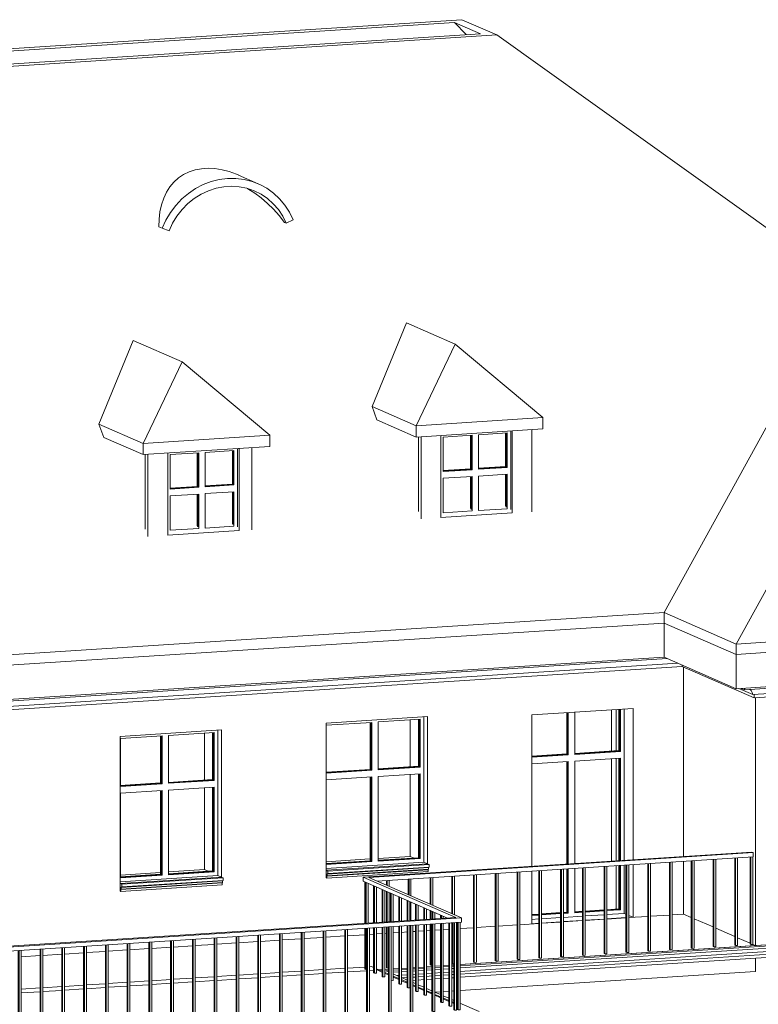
# Model space of a CAD drawing. Header units: millimetres. Extents: x -784 to 360321, y -10607 to 16514.
# Tile 94 of 95: x 340411 to 349121, y 136 to 11745. Entities that reach past the tile are written whole.
import ezdxf

# ---------------------------------------------------------------- set-up
doc = ezdxf.new("R2010")
doc.units = ezdxf.units.MM
doc.layers.add('A-AREA', color=7, linetype='Continuous', lineweight=5)
doc.layers.add('A-GENM', color=7, linetype='Continuous', lineweight=5)
for name, color, linetype, lineweight, true_color in [('A-FLOR', 7, 'Continuous', 18, 0x7f7f7f), ('A-FLOR-HRAL', 7, 'Continuous', 18, 0x7f7f7f), ('A-GLAZ', 7, 'Continuous', 18, 0x7f7f7f), ('A-ROOF', 7, 'Continuous', 18, 0x7f7f7f), ('A-WALL', 7, 'Continuous', 18, 0x7f7f7f)]:
    doc.layers.add(name, color=color, linetype=linetype, lineweight=lineweight, true_color=true_color)

# ---------------------------------------------------------------- blocks, each defined once
blk = doc.blocks.new('Poręcz - 25mm-V390-_3D_ Kopia 1 Kopia 2')
at = {"layer": 'A-FLOR-HRAL', "lineweight": 9}
for p, q in [((-9423, -2598), (-9423, -3626)), ((-9414, -3630), (-9414, -2597)), ((-9390, -3629), (-9390, -2596)), ((-9423, -3626), (-9414, -3630)), ((-9414, -3630), (-9390, -3629))]:
    blk.add_line(p, q, dxfattribs=at)
blk = doc.blocks.new('Poręcz - 25mm-V405-_3D_ Kopia 1 Kopia 2')
at = {"layer": 'A-FLOR-HRAL', "lineweight": 9}
for p, q in [((-9184, 1646), (-9184, 1205)), ((-9175, 1201), (-9175, 1647)), ((-9151, 1191), (-9151, 1648)), ((-9184, 1099), (-9184, 618)), ((-9175, 614), (-9175, 1100)), ((-9184, 618), (-9175, 614)), ((-9175, 614), (-9161, 615))]:
    blk.add_line(p, q, dxfattribs=at)
blk = doc.blocks.new('Poręcz - 25mm-V406-_3D_ Kopia 1 Kopia 2')
at = {"layer": 'A-FLOR-HRAL', "lineweight": 9}
for p, q in [((-9440, 1630), (-9440, 1317)), ((-9431, 1313), (-9431, 1630)), ((-9408, 1303), (-9408, 1632)), ((-9440, 1245), (-9440, 1141)), ((-9431, 1141), (-9431, 1241)), ((-9440, 1083), (-9440, 601)), ((-9431, 597), (-9431, 1083)), ((-9440, 601), (-9431, 597)), ((-9431, 597), (-9418, 598))]:
    blk.add_line(p, q, dxfattribs=at)
blk = doc.blocks.new('Poręcz - 25mm-V407-_3D_ Kopia 1 Kopia 2')
at = {"layer": 'A-FLOR-HRAL', "lineweight": 9}
for p, q in [((-9697, 1613), (-9697, 1429)), ((-9688, 1425), (-9688, 1614)), ((-9665, 1415), (-9665, 1615)), ((-9665, 1126), (-9665, 1343))]:
    blk.add_line(p, q, dxfattribs=at)
blk = doc.blocks.new('Poręcz - 25mm-V408-_3D_ Kopia 1 Kopia 2')
at = {"layer": 'A-FLOR-HRAL', "lineweight": 9}
for p, q in [((-9954, 1597), (-9954, 1542)), ((-9945, 1538), (-9945, 1597)), ((-9921, 1527), (-9921, 1599)), ((-9954, 1469), (-9954, 1108)), ((-9945, 1108), (-9945, 1465)), ((-9921, 1110), (-9921, 1455)), ((-9954, 1049), (-9954, 568)), ((-9945, 564), (-9945, 1050)), ((-9954, 568), (-9945, 564)), ((-9945, 564), (-9931, 565))]:
    blk.add_line(p, q, dxfattribs=at)
blk = doc.blocks.new('Poręcz - 25mm-V409-_3D_ Kopia 1 Kopia 2')
at = {"layer": 'A-FLOR-HRAL', "lineweight": 9}
for p, q in [((-10203, 1092), (-10203, 1578)), ((-10194, 1574), (-10194, 1092)), ((-10171, 1094), (-10171, 1564)), ((-10203, 549), (-10203, 1033)), ((-10194, 1034), (-10194, 545)), ((-10203, 549), (-10194, 545)), ((-10194, 545), (-10188, 545))]:
    blk.add_line(p, q, dxfattribs=at)
blk = doc.blocks.new('Poręcz - 25mm-V410-_3D_ Kopia 1 Kopia 2')
at = {"layer": 'A-FLOR-HRAL', "lineweight": 9}
for p, q in [((-10105, 1098), (-10105, 1535)), ((-10096, 1531), (-10096, 1099)), ((-10072, 1100), (-10072, 1521)), ((-10105, 506), (-10105, 1040)), ((-10096, 1040), (-10096, 502)), ((-10072, 503), (-10072, 1042)), ((-10105, 506), (-10096, 502)), ((-10096, 502), (-10072, 503))]:
    blk.add_line(p, q, dxfattribs=at)
blk = doc.blocks.new('Poręcz - 25mm-V411-_3D_ Kopia 1 Kopia 2')
at = {"layer": 'A-FLOR-HRAL', "lineweight": 9}
for p, q in [((-10006, 1104), (-10006, 1492)), ((-9997, 1488), (-9997, 1105)), ((-9974, 1106), (-9974, 1478)), ((-10006, 462), (-10006, 1046)), ((-9997, 1047), (-9997, 459)), ((-9974, 460), (-9974, 1048)), ((-10006, 462), (-9997, 459)), ((-9997, 459), (-9974, 460))]:
    blk.add_line(p, q, dxfattribs=at)
blk = doc.blocks.new('Poręcz - 25mm-V412-_3D_ Kopia 1 Kopia 2')
at = {"layer": 'A-FLOR-HRAL', "lineweight": 9}
for p, q in [((-9908, 1111), (-9908, 1449)), ((-9899, 1445), (-9899, 1111)), ((-9875, 1113), (-9875, 1435)), ((-9899, 1053), (-9899, 415)), ((-9875, 417), (-9875, 1055)), ((-9899, 415), (-9875, 417))]:
    blk.add_line(p, q, dxfattribs=at)
blk = doc.blocks.new('Poręcz - 25mm-V413-_3D_ Kopia 1 Kopia 2')
at = {"layer": 'A-FLOR-HRAL', "lineweight": 9}
for p, q in [((-9809, 1117), (-9809, 1406)), ((-9800, 1402), (-9800, 1118)), ((-9777, 1119), (-9777, 1391)), ((-9809, 376), (-9809, 1059)), ((-9800, 1059), (-9800, 372)), ((-9777, 374), (-9777, 1061)), ((-9809, 376), (-9800, 372)), ((-9800, 372), (-9777, 374))]:
    blk.add_line(p, q, dxfattribs=at)
blk = doc.blocks.new('Poręcz - 25mm-V414-_3D_ Kopia 1 Kopia 2')
at = {"layer": 'A-FLOR-HRAL', "lineweight": 9}
for p, q in [((-9710, 1123), (-9710, 1363)), ((-9701, 1359), (-9701, 1124)), ((-9678, 1126), (-9678, 1348)), ((-9710, 333), (-9710, 1065)), ((-9701, 1066), (-9701, 329)), ((-9678, 331), (-9678, 1067)), ((-9710, 333), (-9701, 329)), ((-9701, 329), (-9678, 331))]:
    blk.add_line(p, q, dxfattribs=at)
blk = doc.blocks.new('Poręcz - 25mm-V415-_3D_ Kopia 1 Kopia 2')
at = {"layer": 'A-FLOR-HRAL', "lineweight": 9}
for p, q in [((-9612, 1130), (-9612, 1319)), ((-9603, 1312), (-9603, 1130)), ((-9580, 1132), (-9580, 1305)), ((-9612, 290), (-9612, 1071)), ((-9603, 1072), (-9603, 286)), ((-9580, 288), (-9580, 1074)), ((-9612, 290), (-9603, 286)), ((-9603, 286), (-9580, 288))]:
    blk.add_line(p, q, dxfattribs=at)
blk = doc.blocks.new('Poręcz - 25mm-V388-_3D_ Kopia 1 Kopia 2')
at = {"layer": 'A-FLOR-HRAL', "lineweight": 9}
for p, q in [((-9481, -2543), (-9481, -2403)), ((-9472, -2407), (-9472, -2543)), ((-9449, -2541), (-9449, -2417)), ((-9481, -3432), (-9481, -2602)), ((-9472, -2601), (-9472, -3436)), ((-9449, -3435), (-9449, -2600)), ((-9481, -3432), (-9472, -3436)), ((-9472, -3436), (-9449, -3435))]:
    blk.add_line(p, q, dxfattribs=at)
blk = doc.blocks.new('Poręcz - 25mm-V416-_3D_ Kopia 1 Kopia 2')
at = {"layer": 'A-FLOR-HRAL', "lineweight": 9}
for p, q in [((-9415, 1142), (-9415, 1233)), ((-9406, 1229), (-9406, 1143)), ((-9382, 1145), (-9382, 1219)), ((-9382, 202), (-9382, 1086))]:
    blk.add_line(p, q, dxfattribs=at)
blk = doc.blocks.new('Poręcz - 25mm-V417-_3D_ Kopia 1 Kopia 2')
at = {"layer": 'A-FLOR-HRAL', "lineweight": 9}
for p, q in [((-9316, 1149), (-9316, 1190)), ((-9307, 1186), (-9307, 1149)), ((-9284, 1151), (-9284, 1176)), ((-9316, 161), (-9316, 1091)), ((-9307, 1091), (-9307, 157)), ((-9284, 159), (-9284, 1093)), ((-9316, 161), (-9307, 157)), ((-9307, 157), (-9284, 159))]:
    blk.add_line(p, q, dxfattribs=at)
blk = doc.blocks.new('Poręcz - 25mm-V418-_3D_ Kopia 1 Kopia 2')
at = {"layer": 'A-FLOR-HRAL', "lineweight": 9}
for p, q in [((-9217, 118), (-9217, 1097)), ((-9209, 1097), (-9209, 114)), ((-9185, 116), (-9185, 1099)), ((-9217, 118), (-9209, 114)), ((-9209, 114), (-9185, 116))]:
    blk.add_line(p, q, dxfattribs=at)
blk = doc.blocks.new('Poręcz - 25mm-V419-_3D_ Kopia 1 Kopia 2')
at = {"layer": 'A-FLOR-HRAL', "lineweight": 9}
for p, q in [((-11985, 914), (-11985, -110)), ((-11976, -114), (-11976, 914)), ((-11953, -112), (-11953, 921)), ((-11985, -110), (-11976, -114)), ((-11976, -114), (-11953, -112))]:
    blk.add_line(p, q, dxfattribs=at)
blk = doc.blocks.new('Poręcz - 25mm-V422-_3D_ Kopia 1 Kopia 2')
at = {"layer": 'A-FLOR-HRAL', "lineweight": 9}
for p, q in [((-10211, 1091), (-10211, 1581)), ((-10202, 1577), (-10202, 1092)), ((-10211, 552), (-10211, 1033)), ((-10202, 1034), (-10202, 548)), ((-10211, 552), (-10202, 548))]:
    blk.add_line(p, q, dxfattribs=at)
blk = doc.blocks.new('Poręcz - Poręcz-1533151-_3D_ Kopia 1 Kopia 2')
for name, p in [('Poręcz - 25mm-V390-_3D_ Kopia 1 Kopia 2', (3576, 4459)), ('Poręcz - 25mm-V390-_3D_ Kopia 1 Kopia 2', (3758, 4471)), ('Poręcz - 25mm-V390-_3D_ Kopia 1 Kopia 2', (1779, 4343)), ('Poręcz - 25mm-V390-_3D_ Kopia 1 Kopia 2', (2036, 4360)), ('Poręcz - 25mm-V390-_3D_ Kopia 1 Kopia 2', (2293, 4377)), ('Poręcz - 25mm-V390-_3D_ Kopia 1 Kopia 2', (2550, 4393)), ('Poręcz - 25mm-V390-_3D_ Kopia 1 Kopia 2', (2806, 4410)), ('Poręcz - 25mm-V390-_3D_ Kopia 1 Kopia 2', (3063, 4426)), ('Poręcz - 25mm-V390-_3D_ Kopia 1 Kopia 2', (3320, 4443)), ('Poręcz - 25mm-V406-_3D_ Kopia 1 Kopia 2', (0, 0)), ('Poręcz - 25mm-V405-_3D_ Kopia 1 Kopia 2', (0, 0)), ('Poręcz - 25mm-V390-_3D_ Kopia 1 Kopia 2', (496, 4261)), ('Poręcz - 25mm-V390-_3D_ Kopia 1 Kopia 2', (752, 4277)), ('Poręcz - 25mm-V390-_3D_ Kopia 1 Kopia 2', (1009, 4294)), ('Poręcz - 25mm-V390-_3D_ Kopia 1 Kopia 2', (1266, 4310)), ('Poręcz - 25mm-V390-_3D_ Kopia 1 Kopia 2', (1523, 4327)), ('Poręcz - 25mm-V422-_3D_ Kopia 1 Kopia 2', (0, 0)), ('Poręcz - 25mm-V409-_3D_ Kopia 1 Kopia 2', (0, 0)), ('Poręcz - 25mm-V410-_3D_ Kopia 1 Kopia 2', (0, 0)), ('Poręcz - 25mm-V408-_3D_ Kopia 1 Kopia 2', (0, 0)), ('Poręcz - 25mm-V407-_3D_ Kopia 1 Kopia 2', (0, 0)), ('Poręcz - 25mm-V411-_3D_ Kopia 1 Kopia 2', (0, 0)), ('Poręcz - 25mm-V412-_3D_ Kopia 1 Kopia 2', (0, 0)), ('Poręcz - 25mm-V413-_3D_ Kopia 1 Kopia 2', (0, 0)), ('Poręcz - 25mm-V414-_3D_ Kopia 1 Kopia 2', (0, 0)), ('Poręcz - 25mm-V415-_3D_ Kopia 1 Kopia 2', (0, 0)), ('Poręcz - 25mm-V388-_3D_ Kopia 1 Kopia 2', (-32, 3680)), ('Poręcz - 25mm-V416-_3D_ Kopia 1 Kopia 2', (0, 0)), ('Poręcz - 25mm-V417-_3D_ Kopia 1 Kopia 2', (0, 0)), ('Poręcz - 25mm-V390-_3D_ Kopia 1 Kopia 2', (-508, 3649)), ('Poręcz - 25mm-V390-_3D_ Kopia 1 Kopia 2', (-252, 3665)), ('Poręcz - 25mm-V390-_3D_ Kopia 1 Kopia 2', (5, 3682)), ('Poręcz - 25mm-V418-_3D_ Kopia 1 Kopia 2', (0, 0)), ('Poręcz - 25mm-V390-_3D_ Kopia 1 Kopia 2', (262, 3698)), ('Poręcz - 25mm-V390-_3D_ Kopia 1 Kopia 2', (304, 3701)), ('Poręcz - 25mm-V390-_3D_ Kopia 1 Kopia 2', (-2305, 3533)), ('Poręcz - 25mm-V390-_3D_ Kopia 1 Kopia 2', (-2049, 3550)), ('Poręcz - 25mm-V390-_3D_ Kopia 1 Kopia 2', (-1792, 3566)), ('Poręcz - 25mm-V390-_3D_ Kopia 1 Kopia 2', (-1535, 3583)), ('Poręcz - 25mm-V390-_3D_ Kopia 1 Kopia 2', (-1279, 3599)), ('Poręcz - 25mm-V390-_3D_ Kopia 1 Kopia 2', (-1022, 3616)), ('Poręcz - 25mm-V390-_3D_ Kopia 1 Kopia 2', (-765, 3632)), ('Poręcz - 25mm-V390-_3D_ Kopia 1 Kopia 2', (-4102, 3417)), ('Poręcz - 25mm-V390-_3D_ Kopia 1 Kopia 2', (-3846, 3434)), ('Poręcz - 25mm-V390-_3D_ Kopia 1 Kopia 2', (-3589, 3450)), ('Poręcz - 25mm-V390-_3D_ Kopia 1 Kopia 2', (-3332, 3467)), ('Poręcz - 25mm-V390-_3D_ Kopia 1 Kopia 2', (-3076, 3483)), ('Poręcz - 25mm-V390-_3D_ Kopia 1 Kopia 2', (-2819, 3500)), ('Poręcz - 25mm-V419-_3D_ Kopia 1 Kopia 2', (0, 0)), ('Poręcz - 25mm-V390-_3D_ Kopia 1 Kopia 2', (-4873, 3368)), ('Poręcz - 25mm-V390-_3D_ Kopia 1 Kopia 2', (-4616, 3384)), ('Poręcz - 25mm-V390-_3D_ Kopia 1 Kopia 2', (-4359, 3401))]:
    blk.add_blockref(name, p)
blk = doc.blocks.new('Typ poręczy górnej - Górna poręcz_wewnętrzny_-1533184-_3D_ Kopia 1 Kopia 2')
at = {"layer": 'A-FLOR-HRAL', "lineweight": 9}
for p, q in [((-10227, 1637), (-5646, 1932)), ((-5628, 1925), (-10162, 1633)), ((-5628, 1875), (-10064, 1590)), ((-5646, 1932), (-5628, 1925)), ((-5628, 1925), (-5628, 1875)), ((-9135, 1160), (-10227, 1637)), ((-10227, 1588), (-10227, 1637)), ((-10162, 1633), (-9070, 1156)), ((-10227, 1588), (-9233, 1154)), ((-9070, 1156), (-16861, 654)), ((-9070, 1106), (-16861, 605)), ((-16832, 665), (-9135, 1160)), ((-9070, 1106), (-9070, 1156))]:
    blk.add_line(p, q, dxfattribs=at)
blk = doc.blocks.new('Aluprof_MB-45_I_Alu_Window-FIX-4-panel_ENG_R-00495 - 1230 x 1483-1593343-_3D_ Kopia 1 Kopia 2')
at = {"layer": 'A-GLAZ', "color": 252, "lineweight": 9, "true_color": 0x929292}
for p, q in [((-7214, 3615), (-7214, 3128)), ((-7211, 3126), (-7211, 3615)), ((-7829, 3090), (-7829, 3575)), ((-7825, 3576), (-7825, 3087)), ((-8240, 3061), (-7829, 3088)), ((-7825, 3087), (-8240, 3060)), ((-7829, 3088), (-7825, 3087)), ((-7734, 3094), (-7214, 3128)), ((-7211, 3126), (-7734, 3092)), ((-7214, 3128), (-7211, 3126)), ((-7214, 3037), (-7214, 1831)), ((-7211, 1832), (-7211, 3037)), ((-7829, 1792), (-7829, 2997)), ((-7825, 2997), (-7825, 1792)), ((-7214, 1773), (-7214, 1261)), ((-7211, 1259), (-7211, 1773)), ((-7829, 1221), (-7829, 1734)), ((-7825, 1734), (-7825, 1220)), ((-8157, 1200), (-8240, 1195)), ((-8240, 1193), (-8157, 1198)), ((-7900, 1217), (-8124, 1202)), ((-8124, 1201), (-7900, 1215)), ((-7829, 1221), (-7868, 1219)), ((-7868, 1217), (-7825, 1220)), ((-7825, 1220), (-7829, 1221)), ((-7643, 1233), (-7734, 1227)), ((-7734, 1226), (-7643, 1232)), ((-7387, 1250), (-7611, 1235)), ((-7611, 1234), (-7387, 1248)), ((-7214, 1261), (-7354, 1252)), ((-7354, 1250), (-7211, 1259)), ((-7211, 1259), (-7214, 1261))]:
    blk.add_line(p, q, dxfattribs=at)
at = {"layer": 'A-GLAZ', "lineweight": 9}
for p, q in [((-7206, 3616), (-7206, 3122)), ((-7195, 3616), (-7195, 3118)), ((-7151, 3619), (-7151, 1835)), ((-7151, 3619), (-7151, 1835)), ((-7820, 3083), (-7820, 3576)), ((-7810, 3577), (-7810, 3078)), ((-7734, 3083), (-7734, 3582)), ((-8240, 3056), (-7820, 3083)), ((-7810, 3078), (-8240, 3050)), ((-7820, 3083), (-7810, 3078)), ((-7734, 3088), (-7206, 3122)), ((-7195, 3118), (-7734, 3083)), ((-7734, 3003), (-7195, 3038)), ((-7206, 3122), (-7195, 3118)), ((-7206, 3037), (-7206, 1832)), ((-7195, 3038), (-7195, 1833)), ((-8240, 2970), (-7810, 2998)), ((-7820, 1792), (-7820, 2998)), ((-7810, 2998), (-7810, 1793)), ((-7734, 1798), (-7734, 3003)), ((-7206, 1774), (-7206, 1256)), ((-7195, 1774), (-7195, 1251)), ((-7151, 1777), (-7151, 1208)), ((-7151, 1777), (-7151, 1208)), ((-7820, 1216), (-7820, 1734)), ((-7810, 1735), (-7810, 1211)), ((-7734, 1216), (-7734, 1740)), ((-8157, 1194), (-8240, 1189)), ((-8157, 1189), (-8240, 1184)), ((-7900, 1211), (-8124, 1197)), ((-7900, 1206), (-8124, 1191)), ((-7820, 1216), (-7868, 1213)), ((-7810, 1211), (-7868, 1208)), ((-7868, 1161), (-7643, 1176)), ((-7643, 1176), (-7868, 1161)), ((-7810, 1211), (-7820, 1216)), ((-7643, 1228), (-7734, 1222)), ((-7643, 1222), (-7734, 1216)), ((-7387, 1244), (-7611, 1230)), ((-7387, 1239), (-7611, 1224)), ((-7611, 1178), (-7387, 1192)), ((-7387, 1192), (-7611, 1178)), ((-7206, 1256), (-7354, 1246)), ((-7195, 1251), (-7354, 1241)), ((-7354, 1194), (-7151, 1208)), ((-7151, 1208), (-7354, 1194)), ((-7195, 1251), (-7206, 1256)), ((-8240, 1137), (-8157, 1143)), ((-8157, 1143), (-8240, 1137)), ((-8124, 1145), (-7900, 1159)), ((-7900, 1159), (-8124, 1145))]:
    blk.add_line(p, q, dxfattribs=at)
blk = doc.blocks.new('Aluprof_MB-45_I_Alu_Window-FIX-4-panel_ENG_R-00495 - 1230 x 1480-1590799-_3D_ Kopia 1 Kopia 2')
at = {"layer": 'A-GLAZ', "lineweight": 9}
for p, q in [((-10050, 3466), (-9558, 3498)), ((-9568, 3497), (-9568, 2938)), ((-9558, 3498), (-9558, 2933)), ((-9514, 1812), (-9514, 3526)), ((-9514, 3526), (-9514, 1812)), ((-10665, 3426), (-10126, 3461)), ((-10665, 2862), (-10665, 3426)), ((-10136, 2901), (-10136, 3461)), ((-10126, 3461), (-10126, 2897)), ((-10050, 2901), (-10050, 3466)), ((-10051, 2907), (-9568, 2938)), ((-9558, 2933), (-10050, 2901)), ((-9568, 2938), (-9558, 2933)), ((-10665, 2867), (-10136, 2901)), ((-10126, 2897), (-10665, 2862)), ((-10665, 2782), (-10126, 2817)), ((-10136, 2901), (-10126, 2897)), ((-10136, 1823), (-10136, 2816)), ((-10126, 2817), (-10126, 1819)), ((-10050, 2822), (-9558, 2853)), ((-10050, 1823), (-10050, 2822)), ((-9568, 2853), (-9568, 1860)), ((-9558, 2853), (-9558, 1855)), ((-10665, 1784), (-10665, 2782)), ((-9568, 1860), (-10050, 1829)), ((-9568, 1860), (-9558, 1855)), ((-10667, 1737), (-9514, 1812)), ((-9514, 1812), (-10667, 1737)), ((-10136, 1823), (-10665, 1789)), ((-10126, 1819), (-10665, 1784)), ((-10126, 1819), (-10136, 1823)), ((-9558, 1855), (-10050, 1823))]:
    blk.add_line(p, q, dxfattribs=at)
at = {"layer": 'A-GLAZ', "color": 252, "lineweight": 9, "true_color": 0x929292}
for p, q in [((-9577, 3491), (-9577, 2943)), ((-9573, 2942), (-9573, 3495)), ((-10145, 2906), (-10145, 3457)), ((-10141, 3460), (-10141, 2905)), ((-10666, 2873), (-10145, 2906)), ((-10141, 2905), (-10665, 2871)), ((-10145, 2906), (-10141, 2905)), ((-10050, 2912), (-9577, 2943)), ((-9573, 2942), (-10050, 2911)), ((-9577, 2943), (-9573, 2942)), ((-10145, 1828), (-10145, 2815)), ((-10141, 2816), (-10141, 1827)), ((-9577, 2852), (-9577, 1865)), ((-9573, 1864), (-9573, 2852)), ((-9577, 1865), (-10051, 1834)), ((-10051, 1833), (-9573, 1864)), ((-9577, 1865), (-9573, 1864)), ((-10145, 1828), (-10665, 1795)), ((-10665, 1793), (-10141, 1827)), ((-10141, 1827), (-10145, 1828))]:
    blk.add_line(p, q, dxfattribs=at)
blk = doc.blocks.new('Aluprof_MB-45_I_Alu_Window-FIX-4-panel_ENG_R-00495 - 1230 x 1480-V480-_3D_ Kopia 1 Kopia 2')
at = {"layer": 'A-GLAZ', "lineweight": 9}
for p, q in [((-11941, 3370), (-11941, 1655)), ((-11941, 3370), (-11941, 1655)), ((-13092, 3270), (-12600, 3302)), ((-13092, 2705), (-13092, 3270)), ((-12610, 2742), (-12610, 3298)), ((-12600, 3302), (-12600, 2737)), ((-12524, 3306), (-11985, 3341)), ((-12524, 2742), (-12524, 3306)), ((-11996, 3340), (-11996, 2781)), ((-11985, 3341), (-11985, 2777)), ((-13092, 2711), (-12610, 2742)), ((-12600, 2737), (-13092, 2705)), ((-12610, 2742), (-12600, 2737)), ((-12524, 2747), (-11996, 2781)), ((-11985, 2777), (-12524, 2742)), ((-12524, 2662), (-11985, 2697)), ((-11996, 2781), (-11985, 2777)), ((-11996, 2696), (-11996, 1703)), ((-11985, 2697), (-11985, 1699)), ((-13092, 2626), (-12600, 2657)), ((-13092, 1627), (-13092, 2626)), ((-12610, 1664), (-12610, 2657)), ((-12600, 2657), (-12600, 1659)), ((-12524, 1664), (-12524, 2662)), ((-13095, 1581), (-11941, 1655)), ((-11941, 1655), (-13095, 1581)), ((-12610, 1664), (-13092, 1633)), ((-12600, 1659), (-13092, 1627)), ((-12600, 1659), (-12610, 1664)), ((-11996, 1703), (-12524, 1669)), ((-11985, 1699), (-12524, 1664)), ((-11985, 1699), (-11996, 1703))]:
    blk.add_line(p, q, dxfattribs=at)
at = {"layer": 'A-GLAZ', "color": 252, "lineweight": 9, "true_color": 0x929292}
for p, q in [((-12618, 2752), (-12618, 3298)), ((-12615, 3298), (-12615, 2748)), ((-12004, 3340), (-12004, 2789)), ((-12000, 2786), (-12000, 3340)), ((-12524, 2753), (-12004, 2787)), ((-12004, 2787), (-12000, 2785)), ((-13093, 2716), (-12618, 2747)), ((-12615, 2746), (-13093, 2715)), ((-12618, 2747), (-12615, 2746)), ((-12000, 2785), (-12524, 2751)), ((-12004, 2696), (-12004, 1709)), ((-12000, 1707), (-12000, 2696)), ((-12618, 1669), (-12618, 2656)), ((-12615, 2656), (-12615, 1668)), ((-12618, 1669), (-13092, 1638)), ((-13092, 1637), (-12615, 1668)), ((-12615, 1668), (-12618, 1669)), ((-12004, 1709), (-12524, 1675)), ((-12524, 1673), (-12000, 1707)), ((-12000, 1707), (-12004, 1709))]:
    blk.add_line(p, q, dxfattribs=at)
blk = doc.blocks.new('Aluprof_MB-45_I_Alu_Window-FIX-4-panel_ENG_R-00495 - 1230 x 1484-V482-_3D_ Kopia 1 Kopia 2')
at = {"layer": 'A-GLAZ', "lineweight": 9}
for p, q in [((-12505, 6618), (-12166, 6640)), ((-12505, 6211), (-12505, 6618)), ((-12177, 6238), (-12177, 6639)), ((-12166, 6640), (-12166, 6233)), ((-12091, 6644), (-11752, 6666)), ((-12091, 6238), (-12091, 6644)), ((-11763, 6666), (-11763, 6264)), ((-11752, 6666), (-11752, 6260)), ((-11709, 5765), (-11709, 6689)), ((-11709, 6689), (-11709, 5765)), ((-12505, 6216), (-12177, 6238)), ((-12166, 6233), (-12505, 6211)), ((-12505, 6131), (-12166, 6153)), ((-12177, 6238), (-12166, 6233)), ((-12166, 6153), (-12166, 5746)), ((-12092, 6243), (-11763, 6264)), ((-11752, 6260), (-12091, 6238)), ((-12091, 6158), (-11752, 6180)), ((-12091, 5751), (-12091, 6158)), ((-11763, 6264), (-11752, 6260)), ((-11763, 6179), (-11763, 5792)), ((-11752, 6180), (-11752, 5773)), ((-12505, 5725), (-12505, 6131)), ((-12177, 5765), (-12177, 6152)), ((-12166, 5746), (-12505, 5725)), ((-11752, 5773), (-12091, 5751))]:
    blk.add_line(p, q, dxfattribs=at)
at = {"layer": 'A-GLAZ', "color": 252, "lineweight": 9, "true_color": 0x929292}
for p, q in [((-12185, 6243), (-12185, 6633)), ((-12182, 6637), (-12182, 6241)), ((-11771, 6659), (-11771, 6269)), ((-11768, 6268), (-11768, 6663)), ((-12091, 6249), (-11771, 6269)), ((-11771, 6269), (-11768, 6268)), ((-12506, 6222), (-12185, 6243)), ((-12182, 6241), (-12506, 6220)), ((-12185, 6243), (-12182, 6241)), ((-11768, 6268), (-12091, 6247)), ((-11771, 6173), (-11771, 5806)), ((-11768, 5797), (-11768, 6177)), ((-12185, 5779), (-12185, 6146)), ((-12182, 6150), (-12182, 5771))]:
    blk.add_line(p, q, dxfattribs=at)
blk = doc.blocks.new('Modele ogólne 7 - Modele ogólne 7-1839759-_3D_ Kopia 1 Kopia 2')
at = {"layer": 'A-GENM'}
for p, q in [((-10667, 1717), (-9472, 1794)), ((-10654, 1671), (-9459, 1748)), ((-10646, 1707), (-9451, 1784)), ((-10646, 1678), (-9451, 1755)), ((-9472, 1794), (-9451, 1784)), ((-9451, 1755), (-9459, 1748)), ((-9459, 1748), (-9459, 1728)), ((-9451, 1784), (-9451, 1755)), ((-11900, 1637), (-13095, 1560)), ((-11878, 1628), (-13073, 1551)), ((-11900, 1637), (-11878, 1628)), ((-11878, 1628), (-11878, 1598)), ((-10646, 1707), (-10667, 1717)), ((-10667, 1717), (-10667, 1634)), ((-10665, 1627), (-10658, 1624)), ((-10658, 1624), (-9463, 1701)), ((-10658, 1624), (-10657, 1646)), ((-10657, 1646), (-9462, 1723)), ((-10657, 1646), (-10654, 1651)), ((-10654, 1651), (-9459, 1728)), ((-10654, 1671), (-10646, 1678)), ((-10654, 1651), (-10654, 1671)), ((-10646, 1678), (-10646, 1707)), ((-9462, 1723), (-9463, 1701)), ((-9459, 1728), (-9462, 1723)), ((-13073, 1551), (-13095, 1560)), ((-13095, 1560), (-13095, 1478)), ((-11890, 1567), (-13085, 1490)), ((-11890, 1544), (-13085, 1467)), ((-11886, 1591), (-13081, 1514)), ((-11886, 1572), (-13081, 1495)), ((-13081, 1514), (-13073, 1521)), ((-13081, 1495), (-13081, 1514)), ((-11878, 1598), (-13073, 1521)), ((-13073, 1521), (-13073, 1551)), ((-11886, 1572), (-11890, 1567)), ((-11890, 1567), (-11890, 1544)), ((-11878, 1598), (-11886, 1591)), ((-11886, 1591), (-11886, 1572)), ((-13092, 1471), (-13085, 1467)), ((-13085, 1490), (-13081, 1495)), ((-13085, 1467), (-13085, 1490))]:
    blk.add_line(p, q, dxfattribs=at)
for points in [[(-10667, 1634, 0), (-10667, 1633, 0), (-10666, 1633, 0), (-10666, 1631, 0), (-10666, 1630, 0), (-10665, 1629, 0), (-10665, 1627, 0)], [(-13095, 1478, 0), (-13094, 1477, 0), (-13094, 1476, 0), (-13093, 1475, 0), (-13093, 1474, 0), (-13092, 1472, 0), (-13092, 1471, 0)]]:
    blk.add_polyline3d(points, dxfattribs=at)
blk = doc.blocks.new('Modele ogólne 8 - Modele ogólne 8-1841655-_3D_ Kopia 1 Kopia 2')
at = {"layer": 'A-GENM'}
for p, q in [((-6643, 4212), (-22006, 3222)), ((870, 4270), (-5733, 3845)), ((-5635, 3788), (650, 4193)), ((-22006, 3159), (-6517, 4157)), ((-22006, 3120), (-6468, 4121)), ((-6468, 4121), (-6468, 4135)), ((-6468, 4121), (-5618, 3750)), ((-5618, 3750), (611, 4151)), ((-5799, 3859), (-5635, 3788)), ((-5733, 3845), (-5770, 3861)), ((-5733, 3845), (-5733, 3863)), ((-5618, 3750), (-5618, 3789))]:
    blk.add_line(p, q, dxfattribs=at)
blk.add_polyline3d([(-5635, 3788, 0), (-5642, 3814, 0), (-5652, 3835, 0), (-5664, 3849, 0)], dxfattribs=at)
blk = doc.blocks.new('Modele ogólne 9 - Modele ogólne 9-1844056-_3D_ Kopia 1 Kopia 2')
at = {"layer": 'A-GENM'}
for p, q in [((676, 1218), (-9087, 590)), ((-5572, 791), (676, 1194)), ((-9087, 492), (634, 1118)), ((-5580, 750), (648, 1152)), ((-9087, 604), (-5347, 845)), ((-9087, 565), (-5572, 791)), ((-9087, 524), (-5580, 750)), ((-9481, 579), (-9418, 583)), ((-9382, 585), (-9316, 589)), ((-9284, 591), (-9217, 595)), ((-9217, 581), (-9284, 577)), ((-9185, 598), (-9161, 599)), ((-9161, 585), (-9185, 583)), ((-9129, 601), (-9119, 602)), ((-9119, 587), (-9129, 587)), ((-9087, 455), (-5598, 680)), ((-5598, 680), (-5347, 696)), ((-10065, 541), (-10006, 545)), ((-10010, 517), (-10065, 541)), ((-9974, 547), (-9931, 550)), ((-9931, 482), (-9974, 501)), ((-9931, 535), (-9962, 533)), ((-9962, 533), (-9931, 520)), ((-9875, 553), (-9809, 557)), ((-9809, 543), (-9875, 539)), ((-9875, 514), (-9809, 518)), ((-9875, 495), (-9809, 466)), ((-9832, 476), (-9809, 478)), ((-9777, 559), (-9710, 564)), ((-9710, 549), (-9777, 545)), ((-9777, 520), (-9710, 525)), ((-9777, 480), (-9710, 484)), ((-9642, 568), (-9612, 570)), ((-9612, 556), (-9642, 554)), ((-9642, 529), (-9612, 531)), ((-9642, 489), (-9612, 491)), ((-9580, 572), (-9513, 576)), ((-9513, 562), (-9580, 558)), ((-9580, 533), (-9513, 537)), ((-9580, 493), (-9513, 497)), ((-9580, 460), (-9513, 464)), ((-9418, 568), (-9481, 564)), ((-9481, 539), (-9418, 544)), ((-9481, 499), (-9418, 503)), ((-9481, 466), (-9418, 471)), ((-9316, 575), (-9382, 570)), ((-9382, 546), (-9316, 550)), ((-9382, 505), (-9316, 510)), ((-9382, 473), (-9316, 477)), ((-9284, 552), (-9217, 556)), ((-9284, 512), (-9217, 516)), ((-9284, 479), (-9217, 483)), ((-9185, 559), (-9161, 560)), ((-9185, 518), (-9161, 520)), ((-9185, 486), (-9161, 487)), ((-9129, 562), (-9119, 563)), ((-9129, 522), (-9119, 522)), ((-9129, 489), (-9119, 490)), ((-9809, 429), (-9875, 458)), ((-9777, 452), (-9710, 423)), ((-9710, 386), (-9777, 415)), ((-9767, 448), (-9710, 452)), ((-9642, 456), (-9612, 458)), ((-9642, 419), (-9612, 421)), ((-9642, 393), (-9612, 380)), ((-9612, 343), (-9642, 356)), ((-9580, 423), (-9513, 427)), ((-9580, 366), (-9513, 337)), ((-9481, 430), (-9418, 434)), ((-9382, 436), (-9316, 440)), ((-9284, 442), (-9217, 446)), ((-9185, 449), (-9161, 450)), ((-9129, 452), (-9119, 453)), ((-9513, 300), (-9580, 329)), ((-9481, 323), (-9418, 295)), ((-9418, 258), (-9481, 286)), ((-9382, 280), (-9316, 251)), ((-9316, 214), (-9382, 243)), ((-9284, 237), (-9217, 208)), ((-9217, 171), (-9284, 200)), ((-9185, 194), (-9161, 183)), ((-9161, 146), (-9185, 156)), ((-9129, 169), (-9119, 165)), ((-9087, 151), (-8861, 52))]:
    blk.add_line(p, q, dxfattribs=at)

msp = doc.modelspace()

# ---------------------------------------------------------------- linework, layer by layer
at = {"layer": 'A-AREA'}
for p, q in [((347593, 1158), (347817, 1172)), ((347849, 1174), (348074, 1189)), ((348106, 1191), (348240, 1200)), ((348240, 1200), (348330, 1160)), ((345796, 1042), (346020, 1057)), ((346052, 1059), (346277, 1073)), ((346309, 1075), (346533, 1090)), ((346566, 1092), (346790, 1106)), ((346822, 1108), (347047, 1123)), ((347079, 1125), (347304, 1139)), ((347336, 1141), (347560, 1156)), ((348363, 1146), (348587, 1048)), ((344021, 928), (344246, 942)), ((344278, 944), (344480, 957)), ((344535, 961), (344585, 964)), ((344618, 966), (344684, 971)), ((344716, 973), (344736, 974)), ((344815, 979), (344881, 983)), ((344914, 985), (344980, 990)), ((345048, 994), (345078, 996)), ((345111, 998), (345177, 1002)), ((345209, 1004), (345250, 1007)), ((345308, 1011), (345374, 1015)), ((345406, 1017), (345473, 1021)), ((345562, 1027), (345571, 1028)), ((345604, 1030), (345763, 1040)), ((348620, 1034), (348844, 936)), ((342224, 812), (342449, 827)), ((342482, 829), (342705, 843)), ((342738, 845), (342962, 860)), ((342994, 862), (343219, 876)), ((343251, 878), (343476, 893)), ((343508, 895), (343732, 909)), ((343765, 911), (343989, 926)), ((349342, 845), (345604, 604)), ((348876, 922), (349026, 856)), ((349058, 842), (349089, 828)), ((340427, 696), (340652, 711)), ((340684, 713), (340908, 727)), ((340941, 729), (341165, 744)), ((341197, 746), (341422, 760)), ((341454, 762), (341678, 777)), ((341711, 779), (341935, 793)), ((341968, 796), (342192, 810)), ((344559, 582), (344535, 580)), ((344585, 570), (344559, 582)), ((345273, 583), (345209, 579)), ((345374, 589), (345308, 585)), ((345473, 595), (345406, 591)), ((345529, 599), (345505, 598)), ((345571, 602), (345562, 601)), ((342962, 479), (342738, 464)), ((343219, 495), (342994, 481)), ((343476, 512), (343251, 497)), ((343476, 467), (343251, 452)), ((343732, 528), (343508, 514)), ((343732, 483), (343508, 469)), ((343989, 545), (343765, 530)), ((343989, 500), (343765, 485)), ((344246, 561), (344021, 547)), ((344246, 516), (344021, 502)), ((344480, 576), (344278, 563)), ((344502, 533), (344278, 519)), ((344585, 538), (344535, 535)), ((344684, 527), (344618, 556)), ((344684, 545), (344618, 540)), ((344759, 550), (344716, 547)), ((344759, 494), (344716, 513)), ((344881, 557), (344815, 553)), ((344881, 441), (344815, 470)), ((344980, 564), (344914, 559)), ((345078, 570), (345048, 568)), ((345177, 576), (345111, 572)), ((341165, 363), (340941, 348)), ((341422, 379), (341197, 365)), ((341678, 396), (341454, 382)), ((341678, 351), (341454, 337)), ((341933, 412), (341711, 398)), ((341933, 367), (341711, 353)), ((342192, 429), (341968, 415)), ((342192, 384), (341968, 370)), ((342449, 446), (342224, 431)), ((342449, 401), (342224, 386)), ((342705, 462), (342482, 448)), ((342705, 417), (342482, 403)), ((342962, 434), (342738, 419)), ((343219, 450), (342994, 436)), ((344980, 398), (344914, 427)), ((345078, 355), (345048, 368)), ((340652, 330), (340427, 315)), ((340652, 285), (340427, 270)), ((340908, 346), (340684, 332)), ((340908, 301), (340684, 287)), ((341165, 318), (340941, 304)), ((341422, 335), (341197, 320)), ((345177, 311), (345111, 340)), ((345273, 270), (345209, 297)), ((345374, 225), (345308, 254)), ((345473, 182), (345406, 211)), ((345529, 158), (345505, 168)), ((345571, 139), (345562, 143))]:
    msp.add_line(p, q, dxfattribs=at)
at = {"layer": 'A-FLOR', "lineweight": 9}
for p, q in [((348010, 4632), (348010, 4228)), ((355789, 4303), (348859, 3857)), ((348010, 4228), (332684, 3241)), ((348859, 3857), (348010, 4228)), ((348859, 4261), (348859, 3857)), ((347817, 1172), (347593, 1158)), ((347593, 1161), (347645, 1164)), ((346533, 1090), (346309, 1075)), ((346450, 1087), (346533, 1092)), ((346566, 1094), (346790, 1109)), ((346790, 1106), (346566, 1092)), ((346822, 1111), (347047, 1125)), ((347047, 1123), (346822, 1108)), ((347079, 1128), (347304, 1142)), ((347304, 1139), (347079, 1125)), ((347336, 1144), (347560, 1159)), ((347560, 1156), (347336, 1141)), ((345604, 604), (349089, 828)), ((348876, 922), (348876, 922)), ((345209, 579), (345273, 583)), ((345308, 585), (345374, 589)), ((345406, 591), (345473, 595)), ((345505, 598), (345529, 599)), ((345562, 601), (345571, 602)), ((349089, 679), (349089, 523)), ((344625, 541), (344684, 545)), ((344680, 517), (344625, 541)), ((344716, 547), (344759, 550)), ((344759, 482), (344716, 501)), ((344815, 553), (344881, 557)), ((344914, 559), (344980, 564)), ((345048, 568), (345078, 570)), ((345111, 572), (345177, 576)), ((349089, 523), (345604, 298)), ((344881, 429), (344815, 458)), ((344980, 386), (344914, 415)), ((345078, 343), (345048, 356)), ((345177, 300), (345111, 329)), ((345273, 258), (345209, 286)), ((345374, 214), (345308, 243)), ((345374, 284), (345309, 279)), ((345473, 290), (345406, 286)), ((345529, 294), (345505, 292)), ((345571, 296), (345562, 296)), ((345473, 171), (345406, 200)), ((345529, 146), (345505, 156))]:
    msp.add_line(p, q, dxfattribs=at)
at = {"layer": 'A-ROOF', "lineweight": 9}
for p, q in [((345625, 11745), (328430, 10638)), ((346036, 11566), (345625, 11745)), ((328621, 10624), (345540, 11713)), ((345540, 11713), (345846, 11580)), ((345676, 11569), (345540, 11713)), ((328842, 10458), (346036, 11566)), ((345846, 11580), (328927, 10490)), ((350144, 8629), (346036, 11566)), ((350144, 8629), (348010, 4755)), ((350994, 8258), (348859, 4383)), ((348859, 4383), (355789, 4830)), ((332137, 3732), (348010, 4755)), ((348010, 4632), (348010, 4755)), ((348010, 4755), (348859, 4383)), ((355789, 4708), (348859, 4261)), ((348010, 4632), (332294, 3620)), ((348859, 4261), (348010, 4632)), ((348859, 4261), (348859, 4383))]:
    msp.add_line(p, q, dxfattribs=at)
at = {"layer": 'A-ROOF', "color": 7, "lineweight": 5}
for p, q in [((343223, 9812), (342990, 9914)), ((342053, 9304), (342091, 9288)), ((342091, 9288), (342172, 9256)), ((343532, 9354), (343554, 9345)), ((343554, 9345), (343635, 9387)), ((344971, 8171), (344566, 7185)), ((345547, 7919), (344971, 8171)), ((341750, 7964), (341345, 6978)), ((342327, 7712), (341750, 7964)), ((345087, 6957), (345547, 7919)), ((345547, 7919), (346581, 7054)), ((341867, 6750), (342327, 7712)), ((342327, 7712), (343360, 6846)), ((344566, 7185), (345087, 6957)), ((344566, 7185), (344624, 7028)), ((341345, 6978), (341867, 6750)), ((341345, 6978), (341403, 6820)), ((345087, 6825), (344624, 7028)), ((345087, 6957), (346581, 7054)), ((346581, 7054), (346581, 6921)), ((345087, 6825), (345087, 6957)), ((346581, 6921), (345087, 6825)), ((341867, 6617), (341403, 6820)), ((341867, 6750), (343360, 6846)), ((341867, 6617), (341867, 6750)), ((343360, 6846), (343360, 6714)), ((343360, 6714), (341867, 6617))]:
    msp.add_line(p, q, dxfattribs=at)
for points in [[(342997, 9911, 0), (342968, 9923, 0), (342882, 9954, 0), (342797, 9977, 0), (342713, 9990, 0), (342632, 9994, 0), (342554, 9989, 0), (342479, 9975, 0), (342409, 9952, 0), (342344, 9920, 0), (342284, 9879, 0), (342230, 9830, 0), (342182, 9774, 0), (342142, 9710, 0), (342109, 9640, 0), (342083, 9563, 0), (342065, 9481, 0), (342055, 9395, 0), (342053, 9304, 0)], [(343635, 9387, 0), (343591, 9477, 0), (343538, 9560, 0), (343475, 9635, 0), (343404, 9701, 0), (343325, 9758, 0), (343241, 9804, 0), (343151, 9839, 0), (343057, 9863, 0), (342961, 9875, 0), (342863, 9875, 0), (342765, 9862, 0), (342669, 9838, 0), (342575, 9802, 0), (342485, 9756, 0), (342401, 9698, 0), (342322, 9632, 0), (342251, 9556, 0), (342188, 9473, 0), (342135, 9383, 0), (342091, 9288, 0)], [(342172, 9256, 0), (342214, 9345, 0), (342265, 9430, 0), (342325, 9507, 0), (342394, 9577, 0), (342469, 9638, 0), (342550, 9689, 0), (342636, 9729, 0), (342726, 9759, 0), (342817, 9776, 0), (342909, 9782, 0), (343001, 9776, 0), (343090, 9758, 0), (343176, 9729, 0), (343257, 9688, 0), (343332, 9637, 0), (343401, 9576, 0), (343461, 9507, 0), (343512, 9429, 0), (343554, 9345, 0)], [(343095, 9757, 0), (343103, 9752, 0), (343182, 9702, 0), (343259, 9644, 0), (343333, 9580, 0), (343403, 9510, 0), (343470, 9435, 0), (343532, 9354, 0)]]:
    msp.add_polyline3d(points, dxfattribs=at)
at = {"layer": 'A-WALL', "lineweight": 9}
for p, q in [((346218, 6898), (346218, 5930)), ((346452, 6913), (346452, 5943)), ((345113, 5947), (345113, 6827)), ((345145, 6829), (345145, 5859)), ((345378, 5876), (345378, 6844)), ((341892, 5740), (341892, 6619)), ((341924, 6621), (341924, 5651)), ((342158, 5668), (342158, 6636)), ((342998, 6690), (342998, 5722)), ((343147, 5730), (343147, 6700)), ((346218, 5930), (345378, 5876)), ((342998, 5722), (342158, 5668)), ((348240, 4114), (348240, 1881)), ((349089, 3751), (349089, 828)), ((346450, 3549), (347645, 3626)), ((347645, 3626), (347645, 1842)), ((344023, 3452), (345218, 3529)), ((345218, 3529), (345218, 1794)), ((346450, 1765), (346450, 3549)), ((341596, 3295), (342791, 3372)), ((342791, 3372), (342791, 1637)), ((344023, 1717), (344023, 3452)), ((341596, 1560), (341596, 3295)), ((345218, 1794), (344023, 1717)), ((345176, 1812), (345218, 1794)), ((347645, 1784), (347645, 1161)), ((348240, 1822), (348240, 1200)), ((342791, 1637), (341596, 1560)), ((342791, 1637), (342749, 1655)), ((346450, 1084), (346450, 1707)), ((347560, 1199), (347539, 1208)), ((347640, 1164), (347593, 1184)), ((347849, 1174), (348074, 1189)), ((348106, 1191), (348240, 1200)), ((348240, 1200), (348330, 1160)), ((345796, 1042), (346020, 1057)), ((346052, 1059), (346277, 1073)), ((348363, 1146), (348587, 1048)), ((344021, 928), (344246, 942)), ((344278, 944), (344480, 957)), ((344535, 961), (344585, 964)), ((344618, 966), (344684, 971)), ((344716, 973), (344736, 974)), ((344815, 979), (344881, 983)), ((344914, 985), (344980, 990)), ((345048, 994), (345078, 996)), ((345111, 998), (345177, 1002)), ((345209, 1004), (345250, 1007)), ((345308, 1011), (345374, 1015)), ((345406, 1017), (345473, 1021)), ((345562, 1027), (345571, 1028)), ((345604, 1030), (345763, 1040)), ((348620, 1034), (348844, 936)), ((342224, 812), (342449, 827)), ((342482, 829), (342705, 843)), ((342738, 845), (342962, 860)), ((342994, 862), (343219, 876)), ((343251, 878), (343476, 893)), ((343508, 895), (343732, 909)), ((343765, 911), (343989, 926)), ((349026, 856), (348876, 922)), ((349089, 828), (349058, 842)), ((349089, 828), (349344, 845)), ((340427, 696), (340652, 711)), ((340684, 713), (340908, 727)), ((340941, 729), (341165, 744)), ((341197, 746), (341422, 760)), ((341454, 762), (341678, 777)), ((341711, 779), (341935, 793)), ((341968, 796), (342192, 810))]:
    msp.add_line(p, q, dxfattribs=at)
at = {"layer": 'A-WALL', "color": 252, "lineweight": 9, "true_color": 0x929292}
for p, q in [((347389, 3122), (347389, 3609)), ((347444, 3125), (347444, 3613)), ((345017, 2936), (345017, 3490)), ((342590, 2780), (342590, 3334)), ((347389, 1826), (347389, 3031)), ((347444, 1829), (347444, 3035)), ((345017, 1881), (345017, 2846)), ((342590, 1725), (342590, 2689)), ((344640, 1857), (345017, 1881)), ((345017, 1881), (345062, 1861)), ((344026, 1817), (344541, 1851)), ((347444, 1259), (347444, 1771)), ((341598, 1661), (342071, 1692)), ((341598, 1664), (341605, 1661)), ((342166, 1698), (342590, 1725)), ((342635, 1705), (342590, 1725))]:
    msp.add_line(p, q, dxfattribs=at)

# ---------------------------------------------------------------- block references
at = {"layer": 'A-FLOR-HRAL', "lineweight": 9}
for name in ['Typ poręczy górnej - Górna poręcz_wewnętrzny_-1533184-_3D_ Kopia 1 Kopia 2', 'Poręcz - Poręcz-1533151-_3D_ Kopia 1 Kopia 2']:
    msp.add_blockref(name, (354690, 0), dxfattribs=at)
at = {"layer": 'A-GENM'}
for name in ['Modele ogólne 8 - Modele ogólne 8-1841655-_3D_ Kopia 1 Kopia 2', 'Modele ogólne 7 - Modele ogólne 7-1839759-_3D_ Kopia 1 Kopia 2', 'Modele ogólne 9 - Modele ogólne 9-1844056-_3D_ Kopia 1 Kopia 2']:
    msp.add_blockref(name, (354690, 0), dxfattribs=at)
at = {"layer": 'A-GLAZ', "color": 252, "lineweight": 9, "true_color": 0x929292}
for name, p in [('Aluprof_MB-45_I_Alu_Window-FIX-4-panel_ENG_R-00495 - 1230 x 1484-V482-_3D_ Kopia 1 Kopia 2', (357911, 207)), ('Aluprof_MB-45_I_Alu_Window-FIX-4-panel_ENG_R-00495 - 1230 x 1484-V482-_3D_ Kopia 1 Kopia 2', (354690, 0)), ('Aluprof_MB-45_I_Alu_Window-FIX-4-panel_ENG_R-00495 - 1230 x 1483-1593343-_3D_ Kopia 1 Kopia 2', (354690, 0)), ('Aluprof_MB-45_I_Alu_Window-FIX-4-panel_ENG_R-00495 - 1230 x 1480-1590799-_3D_ Kopia 1 Kopia 2', (354690, 0)), ('Aluprof_MB-45_I_Alu_Window-FIX-4-panel_ENG_R-00495 - 1230 x 1480-V480-_3D_ Kopia 1 Kopia 2', (354690, 0))]:
    msp.add_blockref(name, p, dxfattribs=at)

doc.saveas('drawing.dxf')
